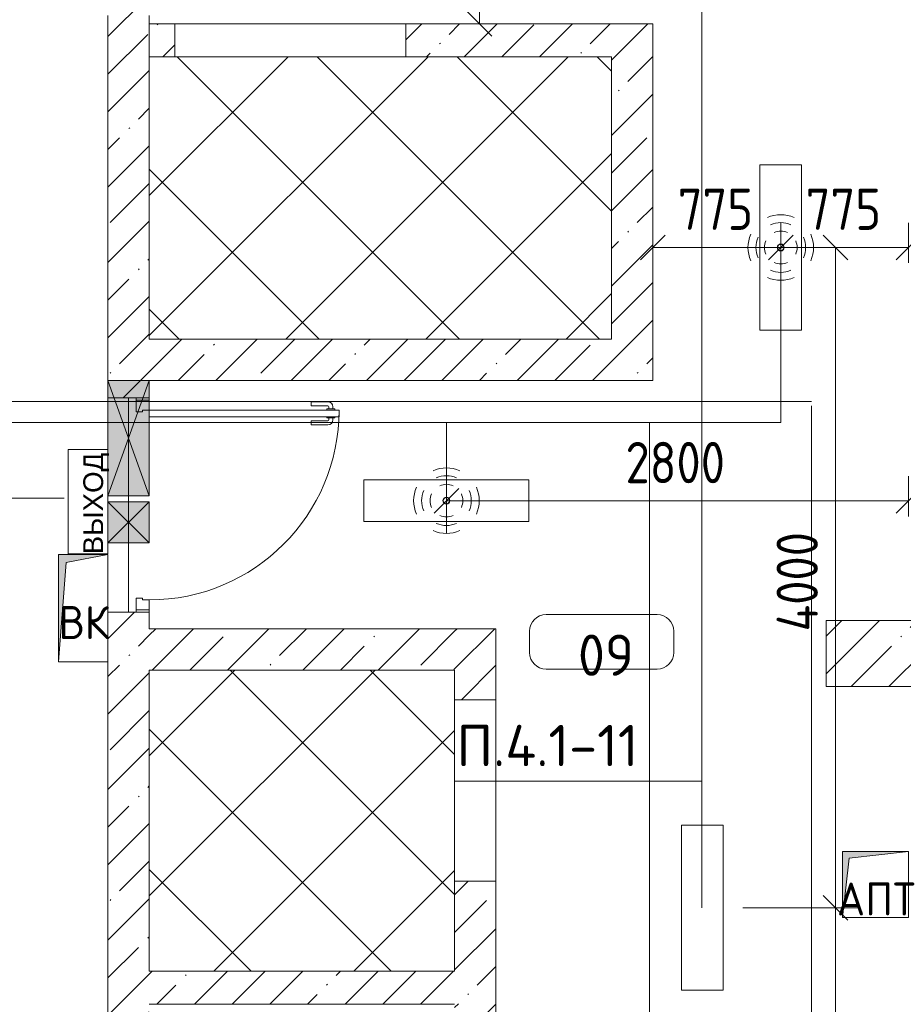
# Model space of a CAD drawing. Header units: millimetres. Extents: x -32229 to 170644, y -13689 to 125138.
# Tile 213 of 256: x 94171 to 99523, y 21325 to 27290. Entities that reach past the tile are written whole.
import ezdxf

# ---------------------------------------------------------------- set-up
doc = ezdxf.new("R2010")
doc.units = ezdxf.units.MM
for name, color, linetype, lineweight in [('A-ANNO-DIMS', 7, 'Continuous', 9), ('A-ANNO-DIMS-200', 7, 'Continuous', 9), ('A-ANNO-NOTE', 7, 'Continuous', 18), ('A-AREA-IDEN', 7, 'Continuous', 9), ('A-DETL-GENF', 7, 'Continuous', 18), ('A-DETL-THIN', 7, 'Continuous', 9), ('A-DOOR', 7, 'Continuous', 18), ('A-DOOR-FRAM', 7, 'Continuous', 9), ('A-DOOR-OPNG', 7, 'Continuous', 18), ('A-FLOR', 7, 'Continuous', 18), ('A-GLAZ', 7, 'Continuous', 18), ('A-WALL', 7, 'Continuous', 18), ('A-WALL-PATT', 7, 'Continuous', 40), ('G-ANNO-TEXT', 7, 'Continuous', 9), ('M-EQPM', 7, 'Continuous', 18), ('S-COLS', 7, 'Continuous', 18)]:
    doc.layers.add(name, color=color, linetype=linetype, lineweight=lineweight)
doc.layers.add('A-DETL', color=7, linetype='Continuous', lineweight=9, true_color=0x00a600)
doc.styles.add('Arial_1', font='arial.ttf', dxfattribs={"height": 120})
doc.styles.add('GOST Common', font='GOST_Common.ttf', dxfattribs={"height": 200})
doc.styles.add('GOST Common_5', font='GOST_Common.ttf', dxfattribs={"height": 250})
doc.styles.add('GOST Common_6', font='GOST_Common.ttf', dxfattribs={"width": 0.9, "height": 250})
doc.styles.add('ISOCPEUR', font='isocpeur.ttf', dxfattribs={"height": 250})
doc.dimstyles.new('ГОСТ_2_5_мм2_1', dxfattribs={"dimscale": 304.8, "dimtxt": 251.428749, "dimasz": 0.492126, "dimexe": 0.492126, "dimexo": 0.656168, "dimgap": 0.098425, "dimtad": 1, "dimdec": 0, "dimdsep": 46, "dimtxsty": 'GOST Common_6', "dimblk1": 'OBLIQUE', "dimblk2": 'OBLIQUE', "dimsah": 1, "dimcen": 0.09, "dimazin": 2, "dimtfac": 1, "dimtdec": 4, "dimtix": 1, "dimtmove": 0, "dimatfit": 3, "dimfxl": 1, "dimtvp": 1, "dimtolj": 1, "dimtzin": 0, "dimarcsym": 2})
pattern_1 = [(45, (0, 0), (-228.0985, 228.0985), []), (45, (228.1, 0), (-228.0985, 228.0985), [403.225, -80.645, 6.706, -73.939])]
pattern_2 = [(45, (0, 0), (-424.264, 424.264), []), (135, (0, 0), (-424.264, -424.264), [])]

# ---------------------------------------------------------------- blocks, each defined once
blk = doc.blocks.new('КР-Проем - Настраиваемый-6364902--01 ЭО')
at = {"layer": 'A-DOOR-OPNG', "color": 253, "lineweight": 13, "true_color": 0xaaaaaa}
blk.add_line((-550, -125), (550, -125), dxfattribs=at)
blk = doc.blocks.new('КР-Проем - Настраиваемый-6365044--01 ЭО')
at = {"layer": 'A-DOOR-OPNG', "color": 253, "lineweight": 13, "true_color": 0xaaaaaa}
blk.add_line((-700, -100), (700, -100), dxfattribs=at)
blk = doc.blocks.new('АР_Дверь однопольная - 1300х2100h_лест__лифт_ холл-5436425--01 ЭО')
at = {"layer": 'A-DOOR', "color": 253, "lineweight": 13, "true_color": 0xaaaaaa}
for p, q in [((-575, 1275), (-575, 125)), ((-535, 1275), (-575, 1275)), ((-535, 125), (-535, 1275)), ((-575, 125), (-535, 125))]:
    blk.add_line(p, q, dxfattribs=at)
at = {"layer": 'A-DOOR', "color": 253, "lineweight": 5, "true_color": 0xaaaaaa}
for p, q in [((-625, 1105), (-625, 1207.5)), ((-600, 1105), (-600, 1207.5)), ((-583, 1237.5), (-595, 1237.5)), ((-583, 1212.5), (-595, 1212.5)), ((-583, 1250), (-583, 1200)), ((-575, 1250), (-583, 1250)), ((-583, 1200), (-575, 1200)), ((-535, 1250), (-527, 1250)), ((-527, 1200), (-535, 1200)), ((-527, 1250), (-527, 1200)), ((-527, 1237.5), (-515, 1237.5)), ((-527, 1212.5), (-515, 1212.5)), ((-510, 1105), (-510, 1207.5)), ((-485, 1105), (-485, 1207.5)), ((-600, 1105), (-625, 1105)), ((-510, 1105), (-485, 1105))]:
    blk.add_line(p, q, dxfattribs=at)
for centre, radius, start, end in [((-575, 125), 1150, 360, 90), ((-595, 1207.5), 30, 90, 180), ((-595, 1207.5), 4.99, 90, 180), ((-515, 1207.5), 30, 360, 90), ((-515, 1207.5), 4.99, 0, 90)]:
    blk.add_arc(centre, radius, start, end, dxfattribs=at)
at = {"layer": 'A-DOOR-FRAM', "color": 253, "lineweight": 13, "true_color": 0xaaaaaa}
for p, q in [((-635, 125), (-650, 125)), ((-575, 125), (-635, 125)), ((-635, 125), (-635, 45)), ((-575, 85), (-575, 125)), ((635, 125), (575, 125)), ((575, 125), (575, 85)), ((635, 45), (635, 125)), ((635, 125), (650, 125)), ((-565, 85), (-575, 85)), ((-565, 45), (-565, 85)), ((575, 85), (565, 85)), ((565, 85), (565, 45)), ((-635, 45), (-650, 45)), ((-635, 45), (-565, 45)), ((565, 45), (635, 45)), ((635, 45), (650, 45))]:
    blk.add_line(p, q, dxfattribs=at)
blk = doc.blocks.new('АР_Отверстие прямоугольное - АПТ-5092031--01 ЭО')
at = {"layer": 'A-GLAZ', "lineweight": 13, "true_color": 0xf0f0f0}
blk.add_hatch(color=7, dxfattribs=at).paths.add_polyline_path([(-225, 125), (-225, -125), (475, -125), (475, 125)])
at = {"layer": 'A-GLAZ', "color": 253, "lineweight": 5, "true_color": 0xaaaaaa}
for p, q in [((475, 125), (-225, -125)), ((-225, 125), (475, -125))]:
    blk.add_line(p, q, dxfattribs=at)
at = {"layer": 'A-GLAZ', "color": 253, "lineweight": 13, "true_color": 0xaaaaaa}
for p, q in [((475, 125), (-225, 125)), ((-225, 125), (-225, -125)), ((-225, 125), (-225, -125)), ((475, -125), (475, 125)), ((475, 125), (475, -125)), ((-225, -125), (475, -125))]:
    blk.add_line(p, q, dxfattribs=at)
blk = doc.blocks.new('АР_Отверстие прямоугольное - ВК-3951055--01 ЭО')
at = {"layer": 'A-GLAZ', "lineweight": 13, "true_color": 0xf0f0f0}
blk.add_hatch(color=7, dxfattribs=at).paths.add_polyline_path([(0, 125), (0, -125), (250, -125), (250, 125)])
at = {"layer": 'A-GLAZ', "color": 253, "lineweight": 5, "true_color": 0xaaaaaa}
for p, q in [((250, 125), (0, -125)), ((0, 125), (250, -125))]:
    blk.add_line(p, q, dxfattribs=at)
at = {"layer": 'A-GLAZ', "color": 253, "lineweight": 13, "true_color": 0xaaaaaa}
for p, q in [((250, 125), (0, 125)), ((0, 125), (0, -125)), ((0, 125), (0, -125)), ((250, -125), (250, 125)), ((250, 125), (250, -125)), ((0, -125), (250, -125))]:
    blk.add_line(p, q, dxfattribs=at)
blk = doc.blocks.new('АР_Канал вертикальный прямоугольный - ВК-6033538--01 ЭО')
at = {"layer": 'M-EQPM', "lineweight": 13, "true_color": 0xe2e2e2}
blk.add_hatch(color=254, dxfattribs=at).paths.add_polyline_path([(-150, -325), (-102.5, 277.5), (150, 325), (-150, 325)])
at = {"layer": 'M-EQPM', "color": 253, "lineweight": 13, "true_color": 0xaaaaaa}
for p, q in [((150, 325), (-150, 325)), ((-150, 325), (-150, -325)), ((150, 325), (-150, 325)), ((-150, 325), (-150, -325)), ((-150, -325), (-150, 325)), ((-150, 325), (150, 325)), ((-102.5, 277.5), (150, 325)), ((-102.5, 277.5), (150, 325)), ((150, -325), (150, 325)), ((150, 325), (150, -325)), ((-150, -325), (-102.5, 277.5)), ((-150, -325), (-102.5, 277.5)), ((-150, -325), (150, -325)), ((150, -325), (-150, -325))]:
    blk.add_line(p, q, dxfattribs=at)
blk = doc.blocks.new('АР_Канал вертикальный прямоугольный - АПТ-6033676--01 ЭО')
at = {"layer": 'M-EQPM', "lineweight": 13, "true_color": 0xe2e2e2}
blk.add_hatch(color=254, dxfattribs=at).paths.add_polyline_path([(-200, -200), (-160, 160), (200, 200), (-200, 200)])
at = {"layer": 'M-EQPM', "color": 253, "lineweight": 13, "true_color": 0xaaaaaa}
for p, q in [((200, 200), (-200, 200)), ((-200, 200), (-200, -200)), ((200, 200), (-200, 200)), ((-200, 200), (-200, -200)), ((-200, -200), (-200, 200)), ((-200, 200), (200, 200)), ((-160, 160), (200, 200)), ((-160, 160), (200, 200)), ((200, -200), (200, 200)), ((200, 200), (200, -200)), ((-200, -200), (-160, 160)), ((-200, -200), (-160, 160)), ((-200, -200), (200, -200)), ((200, -200), (-200, -200))]:
    blk.add_line(p, q, dxfattribs=at)
blk = doc.blocks.new('Наметкина 10_РД_АР_П_rvt-1--01 ЭО')
at = {"layer": 'A-WALL-PATT', "lineweight": 5, "true_color": 0xaaaaaa}
h = blk.add_hatch(dxfattribs=at)
h.set_pattern_fill('FP_1', color=253, style=0, pattern_type=2)
h.set_pattern_definition(pattern_1)
h.paths.add_polyline_path([(94804.8, 25355), (94955.3, 25355.2), (94955.3, 35865.1), (94705.3, 35865), (94705.3, 25355)])
h = blk.add_hatch(dxfattribs=at)
h.set_pattern_fill('FP_1', color=253, style=0, pattern_type=2)
h.set_pattern_definition(pattern_1)
h.paths.add_polyline_path([(97755.3, 27065), (98005.3, 27065), (98005.3, 27265), (96510.3, 27265), (96510.3, 27065), (96811.1, 27065)])
h.paths.add_polyline_path([(95110.3, 27065), (95110.3, 27265), (94955.3, 27265), (94955.3, 27065)])
h = blk.add_hatch(dxfattribs=at)
h.set_pattern_fill('FP_1', color=253, style=0, pattern_type=2)
h.set_pattern_definition(pattern_1)
h.paths.add_polyline_path([(98005.3, 25355), (98005.3, 27065), (97755.3, 27065), (97755.3, 25355)])
h = blk.add_hatch(dxfattribs=at)
h.set_pattern_fill('FP_1', color=253, style=0, pattern_type=2)
h.set_pattern_definition(pattern_1)
h.paths.add_polyline_path([(94955.3, 25105), (98005.3, 25105), (98005.3, 25355), (94705.3, 25355), (94705.3, 25105), (94804.8, 25105)])
h = blk.add_hatch(dxfattribs=at)
h.set_pattern_fill('FP_1', color=253, style=0, pattern_type=2)
h.set_pattern_definition(pattern_1)
h.paths.add_polyline_path([(94804.8, 8150), (94955.3, 8150), (94955.3, 13649.9), (94705.3, 13649.9), (94705.3, 8150)])
h.paths.add_polyline_path([(94955.3, 14949.9), (94955.3, 23700), (94705.3, 23700), (94705.5, 14949.9)])
h.paths.add_polyline_path([(94804.8, 25000), (94955.3, 25000), (94955.3, 25105), (94705.3, 25104.9), (94705.3, 25000)])
h = blk.add_hatch(dxfattribs=at)
h.set_pattern_fill('FP_1', color=253, style=0, pattern_type=2)
h.set_pattern_definition(pattern_1)
h.paths.add_polyline_path([(96805.3, 23350), (96805.3, 23600), (94955.3, 23600), (94955.3, 23350)])
h = blk.add_hatch(dxfattribs=at)
h.set_pattern_fill('FP_1', color=253, style=0, pattern_type=2)
h.set_pattern_definition(pattern_1)
h.paths.add_polyline_path([(97055.3, 15200), (97055.3, 15995), (96805.3, 15995), (96805.3, 15200), (96855.3, 15200)])
h.paths.add_polyline_path([(96805.3, 17095), (97055.3, 17095), (97055.3, 18020), (96805.3, 18020), (96805.3, 17154.3)])
h.paths.add_polyline_path([(96805.3, 19120), (97055.3, 19120), (97055.3, 20045), (96805.3, 20045), (96805.3, 19299.8)])
h.paths.add_polyline_path([(97055.3, 21145), (97055.3, 22070), (96805.3, 22070), (96805.3, 21145), (96811.1, 21145)])
h.paths.add_polyline_path([(96805.3, 23170), (97055.3, 23170), (97055.3, 23600), (96805.3, 23600), (96805.3, 23349.8)])
h = blk.add_hatch(dxfattribs=at)
h.set_pattern_fill('FP_1', color=253, style=0, pattern_type=2)
h.set_pattern_definition(pattern_1)
h.paths.add_polyline_path([(96805.3, 21325), (96805.3, 21525), (94955.3, 21525), (94955.3, 21325)])
at = {"layer": 'S-COLS', "lineweight": 5, "true_color": 0xaaaaaa}
h = blk.add_hatch(dxfattribs=at)
h.set_pattern_fill('FP_1', color=253, style=0, pattern_type=2)
h.set_pattern_definition(pattern_1)
h.paths.add_polyline_path([(100055.3, 23250), (100055.3, 23650), (99055.3, 23650), (99055.3, 23250)])
at = {"layer": 'A-FLOR', "color": 253, "lineweight": 13, "true_color": 0xaaaaaa}
for p, q in [((95110.3, 27265), (96510.3, 27265)), ((94830.3, 25000), (94830.3, 24404.9)), ((94830.3, 24404.9), (94830.3, 25000)), ((94830.3, 24404.9), (94830.3, 24369.9)), ((94830.3, 24369.9), (94830.3, 24404.9)), ((94830.3, 24369.9), (94830.3, 24119.9)), ((94830.3, 24119.9), (94830.3, 24369.9)), ((94830.3, 24119.9), (94830.3, 23700)), ((94830.3, 23700), (94830.3, 24119.9)), ((97055.3, 23170), (97055.3, 22070))]:
    blk.add_line(p, q, dxfattribs=at)
at = {"layer": 'A-WALL', "color": 253, "lineweight": 13, "true_color": 0xaaaaaa}
for p, q in [((94705.3, 27315), (94705.3, 25355)), ((94955.3, 27065), (94955.3, 27315)), ((95110.3, 27265), (94955.3, 27265)), ((94955.3, 27265), (94955.3, 27065)), ((95110.3, 27065), (95110.3, 27265)), ((98005.3, 27265), (96510.3, 27265)), ((96510.3, 27265), (96510.3, 27065)), ((98005.3, 27065), (98005.3, 27265)), ((94955.3, 25828.2), (94955.3, 27065)), ((98005.3, 25355), (98005.3, 27065)), ((94705.3, 25355), (94705.3, 25105)), ((97755.3, 25355), (94955.3, 25355)), ((98005.3, 25105), (98005.3, 25355)), ((94705.3, 25104.9), (94705.3, 25000)), ((94955.3, 25105), (98005.3, 25105)), ((94955.3, 25000), (94955.3, 25104.9)), ((94705.3, 25000), (94955.3, 25000)), ((94955.3, 23700), (94705.3, 23700)), ((94955.3, 23600), (94955.3, 23700)), ((96805.3, 23600), (94955.3, 23600)), ((97055.3, 23600), (96805.3, 23600)), ((97055.3, 23170), (97055.3, 23600)), ((94705.3, 23400), (94705.3, 21250)), ((94955.3, 23350), (96805.3, 23350)), ((96805.3, 23170), (97055.3, 23170)), ((97055.3, 22070), (96805.3, 22070)), ((97055.3, 21145), (97055.3, 22070)), ((94955.3, 21325), (96805.3, 21325))]:
    blk.add_line(p, q, dxfattribs=at)
at = {"layer": 'S-COLS', "color": 253, "lineweight": 15, "true_color": 0xaaaaaa}
for p, q in [((100055.3, 23650), (99055.3, 23650)), ((99055.3, 23650), (99055.3, 23250)), ((99055.3, 23250), (100055.3, 23250))]:
    blk.add_line(p, q, dxfattribs=at)
at = {"layer": 'A-DOOR', "color": 253, "lineweight": 13, "true_color": 0xaaaaaa}
for name, p, rotation in [('КР-Проем - Настраиваемый-6365044--01 ЭО', (95810.3, 27165), 180), ('АР_Дверь однопольная - 1300х2100h_лест__лифт_ холл-5436425--01 ЭО', (94830.3, 24350), 269.9999999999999), ('КР-Проем - Настраиваемый-6364902--01 ЭО', (96930.3, 22620), 89.9999999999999)]:
    blk.add_blockref(name, p, dxfattribs=dict(at, rotation=rotation))
at = {"layer": 'A-GLAZ', "color": 253, "lineweight": 13, "true_color": 0xaaaaaa, "rotation": 89.99999999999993}
for name, p in [('АР_Отверстие прямоугольное - АПТ-5092031--01 ЭО', (94830.3, 24629.9)), ('АР_Отверстие прямоугольное - ВК-3951055--01 ЭО', (94830.3, 24119.9))]:
    blk.add_blockref(name, p, dxfattribs=at)
at = {"layer": 'M-EQPM', "color": 253, "lineweight": 13, "true_color": 0xaaaaaa}
for name, p in [('АР_Канал вертикальный прямоугольный - ВК-6033538--01 ЭО', (94555.3, 23725)), ('АР_Канал вертикальный прямоугольный - АПТ-6033676--01 ЭО', (99355.3, 22050))]:
    blk.add_blockref(name, p, dxfattribs=at)
at = {"layer": 'A-ANNO-NOTE', "color": 253, "lineweight": 5, "true_color": 0xaaaaaa, "char_height": 200, "attachment_point": 5, "line_spacing_factor": 1.022766, "style": 'GOST Common'}
for s, insert, width in [('\\pt2540,5080,7620,10160,12700,15240,17780,20320,22860,25400,27940,30480,33020,35560,38100,40640,43180,45720,48260,50800,53340,55880,58420,60960,63500,66040,68580,71120,73660,76200,78740,81280;ВК', (94558.1, 23637.7), 344), ('\\pt2540,5080,7620,10160,12700,15240,17780,20320,22860,25400,27940,30480,33020,35560,38100,40640,43180,45720,48260,50800,53340,55880,58420,60960,63500,66040,68580,71120,73660,76200,78740,81280;АПТ', (99358.1, 21962.7), 516)]:
    blk.add_mtext(s, dxfattribs=dict(at, insert=insert, width=width))
blk = doc.blocks.new('Марка помещения 2 - Марка помещения 2-1605974--01 ЭО')
at = {"layer": 'A-AREA-IDEN', "color": 253, "true_color": 0xaaaaaa}
for p, q in [((-1.797, 0.841), (1.569, 0.841)), ((-2.297, -0.309), (-2.297, 0.341)), ((2.069, 0.341), (2.069, -0.309)), ((1.569, -0.809), (-1.797, -0.809))]:
    blk.add_line(p, q, dxfattribs=at)
for centre, start, end in [((-1.797, 0.341), 90, 180), ((1.569, 0.341), 0, 90), ((-1.797, -0.309), 180, 270), ((1.569, -0.309), 270, 360)]:
    blk.add_arc(centre, 0.5, start, end, dxfattribs=at)
blk = doc.blocks.new('DIMBLOCK433--01 ЭО')
at = {"layer": 'A-ANNO-DIMS-200'}
for p, q in [((98005.3, 25816.1), (98005.3, 26060)), ((98780.8, 25816.1), (98780.8, 26060)), ((98005.3, 25910), (98080.3, 25985)), ((98780.8, 25910), (98855.8, 25985)), ((98005.3, 25910), (97930.3, 25835)), ((98005.3, 25910), (98780.8, 25910)), ((98005.3, 25910), (98005.3, 25816.1)), ((98780.8, 25910), (98705.8, 25835)), ((98780.8, 25910), (98780.8, 25816.1))]:
    blk.add_line(p, q, dxfattribs=at)
at = {"layer": 'A-ANNO-DIMS-200', "color": 0, "insert": (98156.5, 26266.7), "char_height": 250, "width": 567.632, "attachment_point": 1, "line_spacing_factor": 1.022761, "style": 'GOST Common_6'}
blk.add_mtext('775', dxfattribs=at)
blk = doc.blocks.new('_Oblique')
at = {"color": 0, "linetype": 'ByBlock', "lineweight": -2}
blk.add_line((-0.5, -0.5), (0.5, 0.5), dxfattribs=at)
blk = doc.blocks.new('DIMBLOCK434--01 ЭО')
at = {"layer": 'A-ANNO-DIMS-200'}
for p, q in [((98780.8, 25816.1), (98780.8, 26060)), ((99555.3, 25816.1), (99555.3, 26060)), ((98780.8, 25910), (98855.8, 25985)), ((99555.3, 25910), (99630.3, 25985)), ((98780.8, 25910), (98705.8, 25835)), ((98780.8, 25910), (99555.3, 25910)), ((98780.8, 25910), (98780.8, 25816.1)), ((99555.3, 25910), (99480.3, 25835)), ((99555.3, 25910), (99555.3, 25816.1))]:
    blk.add_line(p, q, dxfattribs=at)
at = {"layer": 'A-ANNO-DIMS-200', "color": 0, "insert": (98931.5, 26266.7), "char_height": 250, "width": 567.632, "attachment_point": 1, "line_spacing_factor": 1.022761, "style": 'GOST Common_6'}
blk.add_mtext('775', dxfattribs=at)
blk = doc.blocks.new('DIMBLOCK437--01 ЭО')
at = {"layer": 'A-ANNO-DIMS-200'}
for p, q in [((99112, 21909.9), (99037, 21984.9)), ((98550.8, 21909.9), (99262, 21909.9)), ((99112, 21909.9), (98550.8, 21909.9)), ((99112, 18409.9), (99112, 21909.9)), ((99112, 21909.9), (99187, 21834.9)), ((99112, 18409.9), (99037, 18484.9)), ((98550.8, 18409.9), (99262, 18409.9)), ((99112, 18409.9), (98550.8, 18409.9)), ((99112, 18409.9), (99187, 18334.9))]:
    blk.add_line(p, q, dxfattribs=at)
at = {"layer": 'A-ANNO-DIMS-200', "color": 0, "insert": (98755.3, 19844.6), "char_height": 250, "width": 756.843, "attachment_point": 1, "rotation": 90, "line_spacing_factor": 1.022761, "style": 'GOST Common_6'}
blk.add_mtext('3500', dxfattribs=at)
blk = doc.blocks.new('DIMBLOCK438--01 ЭО')
at = {"layer": 'A-ANNO-DIMS-200'}
for p, q in [((99112, 25909.9), (99037, 25984.9)), ((99025.8, 25909.9), (99262, 25909.9)), ((99112, 25909.9), (99025.8, 25909.9)), ((99112, 21909.9), (99112, 25909.9)), ((99112, 25909.9), (99187, 25834.9)), ((99112, 21909.9), (99037, 21984.9)), ((98550.8, 21909.9), (99262, 21909.9)), ((99112, 21909.9), (98550.8, 21909.9)), ((99112, 21909.9), (99187, 21834.9))]:
    blk.add_line(p, q, dxfattribs=at)
at = {"layer": 'A-ANNO-DIMS-200', "color": 0, "insert": (98755.3, 23583.9), "char_height": 250, "width": 782.412, "attachment_point": 1, "rotation": 90, "line_spacing_factor": 1.022761, "style": 'GOST Common_6'}
blk.add_mtext('4000', dxfattribs=at)
blk = doc.blocks.new('DIMBLOCK439--01 ЭО')
at = {"layer": 'A-ANNO-DIMS-200'}
for p, q in [((96755.5, 24176.4), (96755.5, 24525.2)), ((99555.3, 24281.2), (99555.3, 24525.2)), ((96755.5, 24375.2), (96830.5, 24450.2)), ((99555.3, 24375.2), (99630.3, 24450.2)), ((96755.5, 24375.2), (96680.5, 24300.2)), ((96755.5, 24375.2), (99555.3, 24375.2)), ((96755.5, 24375.2), (96755.5, 24176.4)), ((99555.3, 24375.2), (99480.3, 24300.2)), ((99555.3, 24375.2), (99555.3, 24281.2))]:
    blk.add_line(p, q, dxfattribs=at)
at = {"layer": 'A-ANNO-DIMS-200', "color": 0, "insert": (97840.1, 24731.9), "char_height": 250, "width": 756.843, "attachment_point": 1, "line_spacing_factor": 1.022761, "style": 'GOST Common_6'}
blk.add_mtext('2800', dxfattribs=at)
blk = doc.blocks.new('DIMBLOCK441--01 ЭО')
at = {"layer": 'A-ANNO-DIMS-200'}
for p, q in [((96955.3, 28364.7), (96880.3, 28439.7)), ((97049.2, 28364.7), (96805.3, 28364.7)), ((96955.3, 27265), (96955.3, 28364.7)), ((96955.3, 28364.7), (97030.3, 28289.7)), ((96955.3, 28364.7), (97049.2, 28364.7)), ((96955.3, 27265), (96880.3, 27340)), ((97049.2, 27265), (96805.3, 27265)), ((96955.3, 27265), (97030.3, 27190)), ((96955.3, 27265), (97049.2, 27265))]:
    blk.add_line(p, q, dxfattribs=at)
at = {"layer": 'A-ANNO-DIMS-200', "color": 0, "insert": (96598.6, 27546.4), "char_height": 250, "width": 644.339, "attachment_point": 1, "rotation": 90, "line_spacing_factor": 1.022761, "style": 'GOST Common_6'}
blk.add_mtext('1100', dxfattribs=at)

msp = doc.modelspace()

# ---------------------------------------------------------------- hatches: boundary and pattern name
at = {"layer": 'A-DETL-GENF', "lineweight": 9, "true_color": 0xc0c0c0}
h = msp.add_hatch(dxfattribs=at)
h.set_pattern_fill('FP_16', color=9, style=0, pattern_type=2)
h.set_pattern_definition(pattern_2)
h.paths.add_polyline_path([(97755.3, 25355.2), (97755.3, 27065), (94955.3, 27065), (94955.3, 25355.2), (96811.1, 25355.2)])
h = msp.add_hatch(dxfattribs=at)
h.set_pattern_fill('FP_16', color=9, style=0, pattern_type=2)
h.set_pattern_definition(pattern_2)
h.paths.add_polyline_path([(96805.3, 21525), (96805.3, 23349.8), (94955.3, 23349.8), (94955.3, 21525)])

# ---------------------------------------------------------------- linework, layer by layer
at = {"layer": 'A-ANNO-NOTE', "color": 5, "lineweight": 9, "true_color": 0x0000ff}
for p, q in [((98654.4, 25409.9), (98654.4, 26409.9)), ((98654.4, 26409.9), (98907.1, 26409.9)), ((98907.1, 26409.9), (98907.1, 25409.9)), ((98907.1, 25409.9), (98654.4, 25409.9)), ((96255.5, 24502.7), (97255.5, 24502.7)), ((96255.5, 24250), (96255.5, 24502.7)), ((97255.5, 24502.7), (97255.5, 24250)), ((97255.5, 24250), (96255.5, 24250))]:
    msp.add_line(p, q, dxfattribs=at)
at = {"layer": 'A-ANNO-NOTE', "color": 1, "lineweight": 9, "true_color": 0xff0000}
for p, q in [((94464.8, 24686), (94704.8, 24686)), ((94464.8, 24053.9), (94464.8, 24686)), ((94464.8, 24054.4), (94464.8, 24685.6)), ((94464.8, 24685.6), (94704.4, 24685.6)), ((94704.4, 24054.4), (94704.4, 24685.6)), ((94704.8, 24686), (94704.8, 24053.9)), ((94704.4, 24054.4), (94464.8, 24054.4)), ((94704.8, 24053.9), (94464.8, 24053.9)), ((98179.4, 21409.9), (98179.4, 22409.9)), ((98179.4, 22409.9), (98432.1, 22409.9)), ((98432.1, 22409.9), (98432.1, 21409.9)), ((98432.1, 21409.9), (98179.4, 21409.9))]:
    msp.add_line(p, q, dxfattribs=at)
at = {"layer": 'A-ANNO-NOTE', "color": 5, "lineweight": 9, "true_color": 0x0000ff}
for centre in [(98779.7, 25909.9), (98780.6, 25910.8), (98780.6, 25909), (98781.5, 25909.9), (96754.6, 24376.2), (96755.5, 24377.1), (96755.5, 24375.4), (96756.4, 24376.2)]:
    msp.add_circle(centre, 20, dxfattribs=at)
for centre, radius, start, end in [((98780.6, 25909), 199.6, 66, 114), ((98780.6, 25909), 151.5, 66, 114), ((98780.6, 25909), 99.8, 66, 114), ((98781.5, 25909.9), 199.6, 156, 204), ((98781.5, 25909.9), 151.5, 156, 204), ((98781.5, 25909.9), 99.8, 156, 204), ((98779.7, 25909.9), 99.8, 336, 24), ((98779.7, 25909.9), 151.5, 336, 24), ((98779.7, 25909.9), 199.6, 336, 24), ((98780.6, 25910.8), 151.5, 246, 294), ((98780.6, 25910.8), 99.8, 246, 294), ((98780.6, 25910.8), 199.6, 246, 294), ((96755.5, 24375.4), 199.6, 66, 114), ((96755.5, 24375.4), 151.5, 66, 114), ((96756.4, 24376.2), 199.6, 156, 204), ((96755.5, 24375.4), 99.8, 66, 114), ((96754.6, 24376.2), 199.6, 336, 24), ((96756.4, 24376.2), 151.5, 156, 204), ((96756.4, 24376.2), 99.8, 156, 204), ((96754.6, 24376.2), 99.8, 336, 24), ((96754.6, 24376.2), 151.5, 336, 24), ((96755.5, 24377.1), 99.8, 246, 294), ((96755.5, 24377.1), 151.5, 246, 294), ((96755.5, 24377.1), 199.6, 246, 294)]:
    msp.add_arc(centre, radius, start, end, dxfattribs=at)
at = {"layer": 'A-DETL', "color": 1, "true_color": 0xff0000}
for p, q in [((98303.3, 28850), (98303.3, 21909.9)), ((98966.6, 24976.4), (91266.6, 24976.4)), ((98966.6, 17451.6), (98966.6, 24951.6)), ((94440.7, 24390.6), (91504.8, 24390.6))]:
    msp.add_line(p, q, dxfattribs=at)
at = {"layer": 'A-DETL', "color": 8, "lineweight": 18, "true_color": 0x808080}
for p, q in [((97755.3, 27065), (94955.3, 27065)), ((94955.3, 27065), (94955.3, 25355.2)), ((97755.3, 25355.2), (97755.3, 27065)), ((94955.3, 25355.2), (97755.3, 25355.2)), ((96805.3, 23349.8), (94955.3, 23349.8)), ((94955.3, 23349.8), (94955.3, 21525)), ((96805.3, 21525), (96805.3, 23349.8)), ((94955.3, 21525), (96805.3, 21525))]:
    msp.add_line(p, q, dxfattribs=at)
at = {"layer": 'A-DETL', "color": 5, "true_color": 0x0000ff}
for p, q in [((98780.8, 25910), (98780.8, 24849.3)), ((98780.8, 24849.3), (92104.8, 24849.3)), ((96755.5, 24376.4), (96755.5, 24849.3)), ((97985.8, 14909.9), (97985.8, 24849.3))]:
    msp.add_line(p, q, dxfattribs=at)
at = {"layer": 'A-DETL-THIN'}
msp.add_line((96805.3, 22677.4), (98303.3, 22677.4), dxfattribs=at)

# ---------------------------------------------------------------- block references
at = {"lineweight": 5}
msp.add_blockref('Наметкина 10_РД_АР_П_rvt-1--01 ЭО', (0, 0), dxfattribs=at)
at = {"layer": 'A-AREA-IDEN', "color": 253, "true_color": 0xaaaaaa, "xscale": 199.9999999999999, "yscale": 199.9999999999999, "zscale": 199.9999999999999}
msp.add_blockref('Марка помещения 2 - Марка помещения 2-1605974--01 ЭО', (97718.3, 23517.5), dxfattribs=at)

# ---------------------------------------------------------------- texts
at = {"layer": 'A-ANNO-NOTE', "color": 1, "lineweight": 9, "true_color": 0xff0000, "insert": (94633.2, 24358.9), "char_height": 120, "width": 648, "attachment_point": 5, "rotation": 90, "line_spacing_factor": 0.936439, "style": 'Arial_1'}
msp.add_mtext('\\pt20.0004,39.9996,60,80.0004,99.9996,120,140.0004,159.9996,180,200.0004,219.9996,240,260.0004,279.9996,300,320.0004,339.9996,360,380.0004,399.9996,420,440.0004,459.9996,480,500.0004,519.9996,540,560.0004,579.9996,600,620.0004,639.9996;ВЫХОД', dxfattribs=at)
at = {"layer": 'A-AREA-IDEN', "color": 253, "true_color": 0xaaaaaa, "insert": (97721.8, 23440), "char_height": 250, "width": 384, "attachment_point": 5, "line_spacing_factor": 1.022766, "style": 'GOST Common_5'}
msp.add_mtext('\\pt100,200,300,400,500,600,700,800,900,1000,1100,1200,1300,1400,1500,1600,1700,1800,1900,2000,2100,2200,2300,2400,2500,2600,2700,2800,2900,3000,3100,3200;09', dxfattribs=at)
at = {"layer": 'G-ANNO-TEXT', "insert": (96816.6, 23017.7), "char_height": 250, "width": 1108.98, "attachment_point": 1, "line_spacing_factor": 1.139951, "style": 'ISOCPEUR'}
msp.add_mtext('\\pt600,1200,1800,2400,3000,3600,4200,4800,5400,6000,6600,7200,7800,8400,9000,9600,10200,10800,11400,12000,12600,13200,13800,14400,15000,15600,16200,16800,17400,18000,18600,19200;П.4.1-11', dxfattribs=at)

# ---------------------------------------------------------------- dimensions: what is measured, and where the dimension line sits
at = {"layer": 'A-ANNO-DIMS'}
for base, p1, p2, override, picture, middle in [((96955.3, 28364.7), (96849.2, 27265), (96849.2, 28364.7), {"dimpost": '<>', "dimfxl": 1099.658676}, 'DIMBLOCK441--01 ЭО', (96800.3, 27814.8)), ((99112, 25909.9), (98350.8, 21909.9), (98825.8, 25909.9), {"dimpost": '<>', "dimfxl": 4028.104393}, 'DIMBLOCK438--01 ЭО', (98957, 23909.9)), ((99112, 21909.9), (98350.8, 18409.9), (98350.8, 21909.9), {"dimpost": '<>', "dimfxl": 3500}, 'DIMBLOCK437--01 ЭО', (98957, 20159.9))]:
    dim = msp.add_linear_dim(base=base, p1=p1, p2=p2, angle=90, dimstyle='ГОСТ_2_5_мм2_1', override=override, dxfattribs=at)
    dim.commit()
    dim.dimension.update_dxf_attribs({"geometry": picture, "text_midpoint": middle})
for base, p1, p2, override, picture, middle in [((98780.7756, 25910.0353), (98005.2942, 26016.1013), (98780.7756, 26016.1013), {"dimpost": '<>', "dimfxl": 775.481464}, 'DIMBLOCK433--01 ЭО', (98393.0349, 26065.0353)), ((99555.2942, 25910.0353), (98780.7756, 26016.1013), (99555.2942, 26016.1013), {"dimpost": '<>', "dimfxl": 774.518536}, 'DIMBLOCK434--01 ЭО', (99168.0349, 26065.0353)), ((99555.3, 24375.2), (96755.5, 24376.4), (99555.3, 24481.2), {"dimpost": '<>', "dimfxl": 2801.72157}, 'DIMBLOCK439--01 ЭО', (98155.4, 24530.2))]:
    dim = msp.add_linear_dim(base=base, p1=p1, p2=p2, dimstyle='ГОСТ_2_5_мм2_1', override=override, dxfattribs=at)
    dim.commit()
    dim.dimension.update_dxf_attribs({"geometry": picture, "text_midpoint": middle})

doc.saveas('drawing.dxf')
